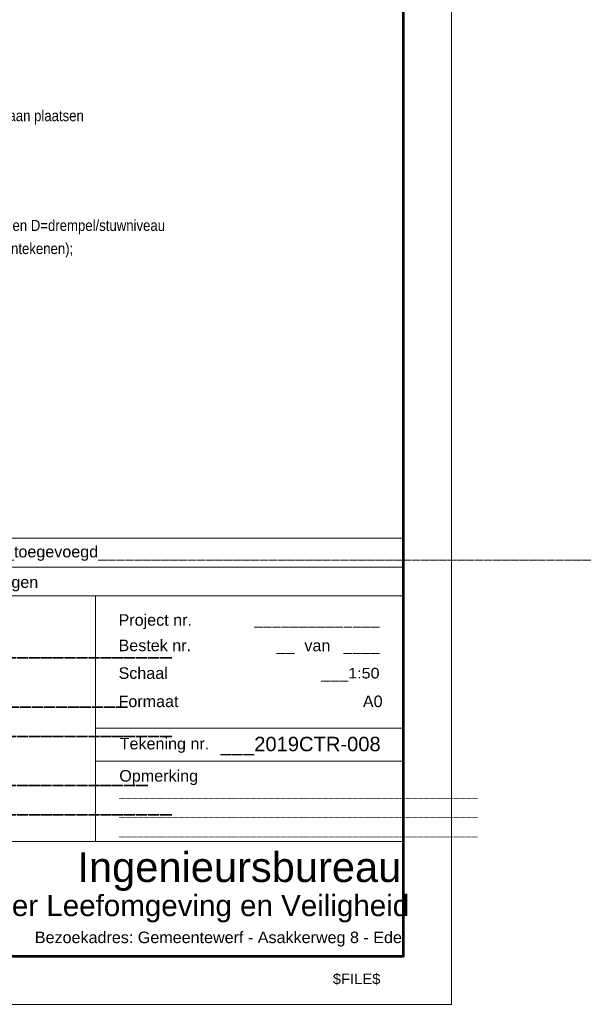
# Model space of a CAD drawing. Header units: metres. Extents: x 170701 to 171309, y 446948 to 447368.
# Tile 14 of 17: x 171251 to 171309, y 446948 to 447050. Entities that reach past the tile are written whole.
import ezdxf
from ezdxf.enums import TextEntityAlignment as Align

# ---------------------------------------------------------------- set-up
doc = ezdxf.new("R2010")
doc.units = ezdxf.units.M
doc.header["$MEASUREMENT"] = 0
doc.layers.add('60', color=7, linetype='Continuous', lineweight=0)
doc.layers.add('Kaders', color=7, linetype='Continuous', lineweight=0)
doc.styles.add('Style-arial', font='arial.shx')
doc.styles.add('Style-WORKING', font='WORKING.shx')

# ---------------------------------------------------------------- blocks, each defined once
blk = doc.blocks.new('A0H')
at = {"layer": 'Kaders', "color": 7, "linetype": 'Continuous', "lineweight": 0}
for p, q in [((-100, 48.5), (-5, 48.5)), ((-5, 48.5), (-5, 42.5)), ((-100, 45.5), (-5, 45.5)), ((-100, 42.5), (-5, 42.5)), ((-100, 42.5), (-5, 42.5)), ((-34.66, 42.5), (-7.5, 42.5)), ((-5, 16.93), (-5, 42.5)), ((-100, 16.93), (-5, 16.93)), ((-5, 16.93), (-5, 5)), ((-5, 5), (-100, 5))]:
    blk.add_line(p, q, dxfattribs=at)
at = {"layer": 'Kaders'}
for p, q in [((-37.07, 42.5), (-37.07, 16.93)), ((-37.07, 28.75), (-5, 28.75)), ((-37.07, 25.3), (-5, 25.3))]:
    blk.add_line(p, q, dxfattribs=at)
at = {"layer": 'Kaders', "color": 7, "linetype": 'Continuous', "lineweight": 13, "flags": 128}
blk.add_lwpolyline([(-594.5, 0), (0, 0), (0, 420.5), (-594.5, 420.5), (-594.5, 0)], close=True, dxfattribs=at)
at = {"layer": 'Kaders', "color": 7, "linetype": 'Continuous', "lineweight": 53, "flags": 128}
blk.add_lwpolyline([(-589.5, 5), (-5, 5), (-5, 415.5), (-589.5, 415.5), (-589.5, 5)], close=True, dxfattribs=at)
at = {"layer": 'Kaders', "color": 253, "linetype": 'Continuous', "lineweight": 0, "style": 'Style-arial'}
for s, p in [('Status/ Wijzigingen  ', (-57.27, 43.34)), ('Project nr.', (-34.66, 39.4)), ('Bestek nr. ', (-34.66, 36.75)), ('van', (-15.32, 36.74)), ('Schaal', (-34.66, 33.87)), ('Formaat', (-34.66, 30.93)), ('Tekening nr.', (-34.54, 26.53)), ('Opmerking', (-34.58, 23.18)), ('Bezoekadres: Gemeentewerf - Asakkerweg 8 - Ede', (-43.37, 6.37))]:
    blk.add_text(s, height=1.2, dxfattribs=at).set_placement(p)
at = {"layer": 'Kaders', "color": 7, "linetype": 'Continuous', "lineweight": 0, "style": 'Style-arial'}
for s, height, p in [('A0', 1.2, (-9.23, 30.93)), ('Ingenieursbureau', 3.1, (-38.94, 12.73))]:
    blk.add_text(s, height=height, dxfattribs=at).set_placement(p)
at = {"layer": 'Kaders', "color": 253, "linetype": 'Continuous', "lineweight": 0, "style": 'Style-arial'}
blk.add_text('$FILE$', height=1.1, dxfattribs=at).set_placement((-7.41, 2.1), align=Align.RIGHT)
at = {"layer": 'Kaders', "color": 253, "linetype": 'Continuous', "lineweight": 0, "insert": (-52.76, 8.52), "char_height": 2.2, "attachment_point": 7, "line_spacing_factor": 0.9, "style": 'Style-arial'}
blk.add_mtext('Cluster Leefomgeving en Veiligheid\\P', dxfattribs=at)
at = {"layer": 'Kaders', "color": 7, "linetype": 'Continuous', "lineweight": 0, "style": 'Style-arial'}
for tag, p, height in [('A0H_126746', (-97.54, 46.28), 1.2), ('A0H_126747', (-86.07, 46.27), 1.2), ('A0H_126748', (-57.27, 46.51), 1.2), ('A0H_126754', (-34.58, 21.61), 0.8), ('A0H_126755', (-34.58, 19.61), 0.8), ('A0H_126756', (-34.58, 17.61), 0.8)]:
    blk.add_attdef(tag, p, '', height=height, dxfattribs=at)
at = {"layer": 'Kaders', "color": 7, "linetype": 'Continuous', "lineweight": 30, "style": 'Style-arial', "width": 1.090911}
for tag, p in [('A0H_126749', (-7.5, 39.5)), ('A0H_126751', (-7.5, 36.78)), ('A0H_126752', (-7.5, 33.91))]:
    blk.add_attdef(tag, text='', height=1.1, dxfattribs=at).set_placement(p, align=Align.RIGHT)
at = {"layer": 'Kaders', "color": 7, "linetype": 'Continuous', "lineweight": 30, "style": 'Style-arial'}
for tag, p, height, width in [('A0H_126757', (-97.5, 36.5), 1.8, 0.88889), ('A0H_126750', (-18.22, 36.78), 1.1, 1.090911), ('A0H_126758', (-97.5, 31.36), 1.8, 0.88889), ('A0H_126759', (-97.5, 28.31), 1.8, 0.88889), ('A0H_126760', (-97.5, 23.2), 1.8, 0.88889), ('A0H_126761', (-97.5, 20.15), 1.8, 0.88889)]:
    blk.add_attdef(tag, p, '', height=height, dxfattribs=dict(at, width=width))
at = {"layer": 'Kaders', "color": 7, "linetype": 'Continuous', "lineweight": 53, "style": 'Style-arial'}
blk.add_attdef('A0H_126753', text='', height=1.5, dxfattribs=at).set_placement((-7.38, 26.34), align=Align.RIGHT)

msp = doc.modelspace()

# ---------------------------------------------------------------- block references
at = {"layer": 'Kaders', "color": 7, "linetype": 'Continuous', "lineweight": 13}
ref = msp.add_blockref('A0H', (171295.48, 446947.5), dxfattribs=at)
ref.add_attrib('A0H_126748', 'DWA_riolering_toegevoegd_______________________________________________________', (171238.2, 446994.01), dxfattribs={"color": 7, "linetype": 'Continuous', "lineweight": 0, "height": 1.2, "style": 'Style-arial'})
ref.add_attrib('A0H_126749', '______________', dxfattribs={"color": 7, "linetype": 'Continuous', "lineweight": 30, "height": 1.1, "style": 'Style-arial', "width": 1.090911}).set_placement((171287.98, 446987), align=Align.RIGHT)
ref.add_attrib('A0H_126750', '__', (171277.26, 446984.29), dxfattribs={"color": 7, "linetype": 'Continuous', "lineweight": 30, "height": 1.1, "style": 'Style-arial', "width": 1.090911})
ref.add_attrib('A0H_126751', '____', dxfattribs={"color": 7, "linetype": 'Continuous', "lineweight": 30, "height": 1.1, "style": 'Style-arial', "width": 1.090911}).set_placement((171287.98, 446984.29), align=Align.RIGHT)
ref.add_attrib('A0H_126752', '___1:50', dxfattribs={"color": 7, "linetype": 'Continuous', "lineweight": 30, "height": 1.1, "style": 'Style-arial', "width": 1.090911}).set_placement((171287.98, 446981.41), align=Align.RIGHT)
ref.add_attrib('A0H_126753', '___2019CTR-008', dxfattribs={"color": 7, "linetype": 'Continuous', "lineweight": 53, "height": 1.5, "style": 'Style-arial'}).set_placement((171288.1, 446973.84), align=Align.RIGHT)
ref.add_attrib('A0H_126754', '____________________________________________________________', (171260.89, 446969.12), dxfattribs={"color": 7, "linetype": 'Continuous', "lineweight": 0, "height": 0.8, "style": 'Style-arial'})
ref.add_attrib('A0H_126755', '____________________________________________________________', (171260.89, 446967.12), dxfattribs={"color": 7, "linetype": 'Continuous', "lineweight": 0, "height": 0.8, "style": 'Style-arial'})
ref.add_attrib('A0H_126756', '____________________________________________________________', (171260.89, 446965.12), dxfattribs={"color": 7, "linetype": 'Continuous', "lineweight": 0, "height": 0.8, "style": 'Style-arial'})
ref.add_attrib('A0H_126757', '_______________________________________________________', (171197.98, 446984), dxfattribs={"color": 7, "linetype": 'Continuous', "lineweight": 30, "height": 1.8, "style": 'Style-arial', "width": 0.88889})
ref.add_attrib('A0H_126758', 'Revisie_riolering______________________________________', (171197.98, 446978.86), dxfattribs={"color": 7, "linetype": 'Continuous', "lineweight": 30, "height": 1.8, "style": 'Style-arial', "width": 0.88889})
ref.add_attrib('A0H_126759', '_______________________________________________________', (171197.98, 446975.81), dxfattribs={"color": 7, "linetype": 'Continuous', "lineweight": 30, "height": 1.8, "style": 'Style-arial', "width": 0.88889})
ref.add_attrib('A0H_126760', 'Voorbeeld_tekening_____________________________________', (171197.98, 446970.7), dxfattribs={"color": 7, "linetype": 'Continuous', "lineweight": 30, "height": 1.8, "style": 'Style-arial', "width": 0.88889})
ref.add_attrib('A0H_126761', '_______________________________________________________', (171197.98, 446967.65), dxfattribs={"color": 7, "linetype": 'Continuous', "lineweight": 30, "height": 1.8, "style": 'Style-arial', "width": 0.88889})

# ---------------------------------------------------------------- texts
at = {"layer": '60', "color": 7, "linetype": 'Continuous', "lineweight": 0, "style": 'Style-WORKING', "width": 0.888891}
for s, p in [('- Maatvoering leesbaar vanaf nulpunt (beginput), laatste decimaal tegen de stramienlijn aan plaatsen', (171196.16, 447039.4)), ('- Hoogtematen: rb=rioolbodem, db=duiker of drainbodem, IP=hoogte inspectieputdeksel en D=drempel/stuwniveau', (171196.16, 447027.98)), ('digitaal verwerken (analoge meting door aannemer/landmeten op bestekstekening aantekenen);', (171197.87, 447025.57))]:
    msp.add_text(s, height=1.152, dxfattribs=at).set_placement(p)

doc.saveas('drawing.dxf')
